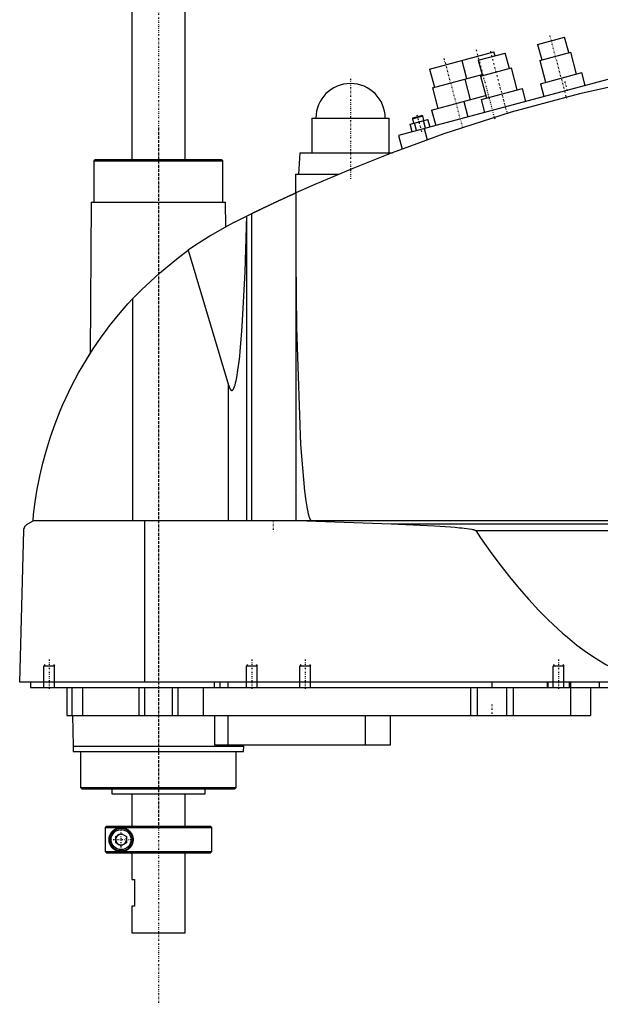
# Model space of a CAD drawing. Extents: x -702 to 168, y -104 to 484.
# Tile 1 of 4: x -702 to -484, y -104 to 265. Entities that reach past the tile are written whole.
import ezdxf

# ---------------------------------------------------------------- set-up
doc = ezdxf.new("R2010")
doc.units = 0
doc.linetypes.add('CENTER', pattern=[1.5, 0.45, -0.5, 0.05, -0.5])
for name, color, linetype in [('AM_0', 7, 'CONTINUOUS'), ('AM_10', 7, 'CONTINUOUS'), ('AM_7', 7, 'CENTER')]:
    doc.layers.add(name, color=color, linetype=linetype)

msp = doc.modelspace()

# ---------------------------------------------------------------- linework, layer by layer
at = {"layer": 'AM_0', "color": 7, "linetype": 'CONTINUOUS'}
for p, q in [((-660, 446.5), (-660, 212.5)), ((-640, 212.5), (-640, 446.5)), ((-507.9, 255.65), (-497.76, 258.36)), ((-507.9, 255.65), (-506.35, 249.85)), ((-496.21, 252.57), (-497.76, 258.36)), ((-548.38, 246.36), (-524.23, 252.83)), ((-530.12, 249.69), (-519.98, 252.41)), ((-523.84, 251.38), (-524.23, 252.83)), ((-518.42, 246.62), (-519.98, 252.41)), ((-507.07, 249.66), (-495.48, 252.76)), ((-493.28, 244.55), (-495.48, 252.76)), ((-453.75, 249.97), (-560, 221.5)), ((-536.3, 249.59), (-534.49, 242.83)), ((-530.12, 249.69), (-528.57, 243.9)), ((-507.07, 249.66), (-504.87, 241.45)), ((-548.38, 246.36), (-546.56, 239.59)), ((-547.29, 239.4), (-528.69, 244.38)), ((-529.29, 243.7), (-517.7, 246.81)), ((-529.29, 243.7), (-527.09, 235.49)), ((-515.5, 238.6), (-517.7, 246.81)), ((-506.81, 240.93), (-491.35, 245.07)), ((-490.06, 240.24), (-491.35, 245.07)), ((-535.21, 242.63), (-533.14, 234.91)), ((-506.81, 240.93), (-505.51, 236.1)), ((-547.63, 231.03), (-527.35, 236.46)), ((-547.29, 239.4), (-545.22, 231.67)), ((-529.02, 234.98), (-513.57, 239.12)), ((-512.27, 234.29), (-513.57, 239.12)), ((-535.56, 234.26), (-534.01, 228.47)), ((-529.02, 234.98), (-527.73, 230.15)), ((-554.62, 228.12), (-551.24, 229.02)), ((-550.93, 228.85), (-551.24, 229.02)), ((-547.63, 231.03), (-546.08, 225.23)), ((-592.5, 228), (-592.5, 215)), ((-592.5, 228), (-563.5, 228)), ((-563.5, 215), (-563.5, 228)), ((-555.67, 225.77), (-548.98, 227.56)), ((-554.89, 222.87), (-555.67, 225.77)), ((-554.8, 227.81), (-550.93, 228.85)), ((-554.62, 228.12), (-554.8, 227.81)), ((-554.8, 227.81), (-554.34, 226.12)), ((-553.22, 223.32), (-554, 226.21)), ((-550.48, 227.16), (-550.93, 228.85)), ((-549.88, 224.21), (-550.65, 227.11)), ((-548.2, 224.66), (-548.98, 227.56)), ((-550.34, 224.09), (-549.21, 219.86)), ((-560, 221.5), (-558.62, 216.36)), ((-597, 215), (-597.5, 207)), ((-597, 215), (-562.27, 215)), ((-673.67, 212.5), (-674.17, 212)), ((-674.17, 212), (-674.17, 196.5)), ((-674.17, 212), (-625.83, 212)), ((-673.67, 212.5), (-626.33, 212.5)), ((-625.83, 212), (-626.33, 212.5)), ((-625.83, 196.5), (-625.83, 212)), ((-598.65, 207), (-598.65, 199.94)), ((-598.65, 207), (-582.43, 207)), ((-598.5, 200.01), (-598.5, 77.05)), ((-675.17, 196.5), (-675.58, 139.77)), ((-675.17, 196.5), (-624.83, 196.5)), ((-624.76, 187.27), (-624.83, 196.5)), ((-621.5, 189), (-615.04, 192.21)), ((-615.04, 77.05), (-615.04, 192.21)), ((-616.82, 77.05), (-616.82, 191.34)), ((-624.76, 187.27), (-623, 188.22)), ((-638.83, 178.45), (-623.7, 127.93)), ((-659.54, 77.05), (-659.54, 160.38)), ((-677, 137.5), (-675.58, 139.76)), ((-623.7, 77.05), (-623.7, 127.93)), ((-699, 75.85), (-697, 77.05)), ((-305.5, 77.05), (-697, 77.05)), ((-655.15, 16.5), (-655.15, 77.05)), ((-594.4, 77.05), (-562.76, 75.85)), ((-562.76, 75.85), (-352.3, 75.85)), ((-702, 16.5), (-700.5, 73.35)), ((-531.04, 73.35), (-385.14, 73.35)), ((-300.5, 16.5), (-702, 16.5)), ((-698, 16.5), (-698, 14.5)), ((-629.15, 16.5), (-629.15, 14.5)), ((-627, 16.5), (-627, 14.5)), ((-624, 16.5), (-624, 14.5)), ((-525, 16.5), (-525, 14.5)), ((-504.35, 16.5), (-504.35, 14.5)), ((-504, 16.5), (-504, 14.5)), ((-496, 16.5), (-496, 14.5)), ((-495.5, 16.5), (-495.5, 14.5)), ((-484.75, 16.5), (-484.75, 14.5)), ((-698, 14.5), (-344, 14.5)), ((-684.3, 14.5), (-684.3, 4)), ((-682.5, 14.5), (-682.5, 4)), ((-678.5, 14.5), (-678.5, 4)), ((-657.3, 14.5), (-657.3, 4)), ((-655.19, 14.5), (-655.19, 4)), ((-644.81, 14.5), (-644.81, 4)), ((-642.7, 14.5), (-642.7, 4)), ((-633.21, 14.5), (-633.21, 4)), ((-533, 14.5), (-533, 4)), ((-530.52, 14.5), (-530.52, 4)), ((-519.48, 14.5), (-519.48, 4)), ((-517, 14.5), (-517, 4)), ((-495.51, 14.5), (-495.51, 4)), ((-488, 14.5), (-488, 4)), ((-684.3, 4), (-488, 4)), ((-682.17, 4), (-682, -7.5)), ((-629, 4), (-629, -7)), ((-624, 4), (-624, -7)), ((-572.56, 4), (-572.56, -7)), ((-563, -7), (-563, 4)), ((-629, -7), (-563, -7)), ((-618, -7.5), (-617.99, -7)), ((-682, -7.5), (-681.9, -9.5)), ((-682, -7.5), (-618, -7.5)), ((-681.9, -9.5), (-618.1, -9.5)), ((-679.17, -9.5), (-679.17, -23)), ((-620.83, -23), (-620.83, -9.5)), ((-618.1, -9.5), (-618, -7.5)), ((-679.17, -23), (-678.67, -23.5)), ((-679.17, -23), (-620.83, -23)), ((-678.67, -23.5), (-621.33, -23.5)), ((-667.5, -23.5), (-667.5, -25.3)), ((-667.5, -25.3), (-632.5, -25.3)), ((-660, -25.3), (-660, -37.5)), ((-640, -37.5), (-640, -25.3)), ((-632.5, -25.3), (-632.5, -23.5)), ((-621.33, -23.5), (-620.83, -23)), ((-669.49, -37.5), (-669.99, -38)), ((-669.99, -38), (-630, -38)), ((-669.99, -38), (-669.99, -47)), ((-669.49, -37.5), (-630.5, -37.5)), ((-666, -41.35), (-664, -40.19)), ((-664, -40.19), (-662, -41.35)), ((-630, -38), (-630.5, -37.5)), ((-630, -47), (-630, -38)), ((-666, -43.65), (-666, -41.35)), ((-664, -44.81), (-666, -43.65)), ((-662, -43.65), (-664, -44.81)), ((-662, -41.35), (-662, -43.65)), ((-669.99, -47), (-630, -47)), ((-669.99, -47), (-669.49, -47.5)), ((-669.49, -47.5), (-630.5, -47.5)), ((-660, -47.5), (-660, -57.5)), ((-640, -77.5), (-640, -47.5)), ((-630.5, -47.5), (-630, -47)), ((-660, -57.5), (-659, -57.5)), ((-659, -57.5), (-659, -67.5)), ((-660, -67.5), (-660, -77.5)), ((-659, -67.5), (-660, -67.5)), ((-660, -77.5), (-640, -77.5))]:
    msp.add_line(p, q, dxfattribs=at)
for points in [[(-479.16, 240, 0), (-492.11, 237.1, 0), (-517.78, 230.27, 0), (-543.04, 222.09, 0), (-555.5, 217.5, 0)], [(-555.5, 217.5, 0), (-562.76, 214.82, 0), (-577.17, 209.17, 0), (-591.43, 203.15, 0), (-598.5, 200.01, 0)], [(-615.04, 192.21, 0), (-615, 192.23, 0), (-614.92, 192.27, 0), (-614.83, 192.31, 0), (-614.79, 192.34, 0), (-614.74, 192.36, 0), (-614.64, 192.41, 0), (-614.54, 192.46, 0), (-614.43, 192.51, 0), (-614.31, 192.57, 0), (-614.19, 192.63, 0), (-614.13, 192.66, 0), (-614.07, 192.69, 0), (-613.94, 192.75, 0), (-613.81, 192.82, 0), (-613.67, 192.88, 0), (-613.53, 192.95, 0), (-613.39, 193.02, 0), (-613.32, 193.05, 0), (-613.24, 193.09, 0), (-613.09, 193.16, 0), (-612.94, 193.23, 0), (-612.87, 193.27, 0), (-612.79, 193.31, 0), (-612.63, 193.39, 0), (-612.47, 193.47, 0), (-612.38, 193.51, 0), (-612.3, 193.55, 0), (-612.13, 193.63, 0), (-611.95, 193.71, 0), (-611.77, 193.8, 0), (-611.59, 193.89, 0), (-611.4, 193.98, 0), (-611.31, 194.02, 0), (-611.22, 194.07, 0), (-611.02, 194.16, 0), (-610.83, 194.26, 0), (-610.63, 194.35, 0), (-610.43, 194.45, 0), (-610.23, 194.54, 0), (-610.13, 194.59, 0), (-610.03, 194.64, 0), (-609.82, 194.74, 0), (-609.61, 194.84, 0), (-609.41, 194.94, 0), (-609.2, 195.04, 0), (-608.99, 195.14, 0), (-608.88, 195.19, 0), (-608.78, 195.24, 0), (-608.57, 195.34, 0), (-608.36, 195.44, 0), (-608.15, 195.54, 0), (-607.94, 195.64, 0), (-607.73, 195.73, 0), (-607.62, 195.78, 0), (-607.52, 195.83, 0), (-607.31, 195.93, 0), (-607.11, 196.03, 0), (-606.91, 196.12, 0), (-606.7, 196.22, 0), (-606.49, 196.32, 0), (-606.39, 196.37, 0), (-606.29, 196.41, 0), (-606.08, 196.51, 0), (-605.87, 196.61, 0), (-605.76, 196.66, 0), (-605.66, 196.71, 0), (-605.45, 196.81, 0), (-605.24, 196.91, 0), (-605.13, 196.96, 0), (-605.03, 197.01, 0), (-604.82, 197.1, 0), (-604.61, 197.2, 0), (-604.4, 197.3, 0), (-604.19, 197.39, 0), (-603.98, 197.49, 0), (-603.88, 197.54, 0), (-603.78, 197.59, 0), (-603.58, 197.68, 0), (-603.38, 197.77, 0), (-603.18, 197.86, 0), (-602.98, 197.95, 0), (-602.79, 198.04, 0), (-602.69, 198.09, 0), (-602.6, 198.13, 0), (-602.41, 198.22, 0), (-602.23, 198.3, 0), (-602.05, 198.39, 0), (-601.87, 198.47, 0), (-601.7, 198.55, 0), (-601.61, 198.59, 0), (-601.53, 198.62, 0), (-601.37, 198.7, 0), (-601.2, 198.77, 0), (-601.05, 198.85, 0), (-600.9, 198.91, 0), (-600.75, 198.98, 0), (-600.68, 199.02, 0), (-600.6, 199.05, 0), (-600.46, 199.11, 0), (-600.32, 199.18, 0), (-600.19, 199.24, 0), (-600.05, 199.3, 0), (-599.92, 199.36, 0), (-599.86, 199.39, 0), (-599.8, 199.42, 0), (-599.68, 199.47, 0), (-599.57, 199.52, 0), (-599.51, 199.55, 0), (-599.46, 199.57, 0), (-599.35, 199.62, 0), (-599.25, 199.66, 0), (-599.21, 199.69, 0), (-599.16, 199.71, 0), (-599.07, 199.75, 0), (-598.99, 199.78, 0), (-598.91, 199.82, 0), (-598.84, 199.85, 0), (-598.78, 199.88, 0), (-598.75, 199.89, 0), (-598.73, 199.9, 0), (-598.67, 199.93, 0), (-598.63, 199.95, 0), (-598.59, 199.96, 0), (-598.56, 199.98, 0), (-598.54, 199.99, 0), (-598.53, 199.99, 0), (-598.52, 200, 0), (-598.51, 200, 0), (-598.5, 200.01, 0), (-598.5, 200.01, 0)], [(-621.5, 189, 0), (-624.49, 187.42, 0), (-630.36, 184.04, 0), (-636.05, 180.38, 0), (-638.83, 178.45, 0)], [(-623.7, 127.93, 0), (-623.67, 127.8, 0), (-623.59, 127.55, 0), (-623.51, 127.33, 0), (-623.47, 127.22, 0), (-623.43, 127.12, 0), (-623.35, 126.92, 0), (-623.27, 126.75, 0), (-623.19, 126.59, 0), (-623.11, 126.45, 0), (-623.03, 126.32, 0), (-622.99, 126.27, 0), (-622.99, 126.26, 0), (-622.97, 126.24, 0), (-622.96, 126.22, 0), (-622.96, 126.22, 0), (-622.95, 126.21, 0), (-622.94, 126.19, 0), (-622.92, 126.18, 0), (-622.91, 126.16, 0), (-622.9, 126.15, 0), (-622.88, 126.13, 0), (-622.88, 126.13, 0), (-622.87, 126.12, 0), (-622.86, 126.11, 0), (-622.84, 126.09, 0), (-622.83, 126.08, 0), (-622.82, 126.07, 0), (-622.8, 126.06, 0), (-622.8, 126.05, 0), (-622.79, 126.05, 0), (-622.78, 126.04, 0), (-622.76, 126.03, 0), (-622.75, 126.02, 0), (-622.74, 126.01, 0), (-622.72, 126, 0), (-622.72, 126, 0), (-622.71, 125.99, 0), (-622.7, 125.99, 0), (-622.68, 125.98, 0), (-622.67, 125.97, 0), (-622.66, 125.97, 0), (-622.64, 125.96, 0), (-622.64, 125.96, 0), (-622.63, 125.96, 0), (-622.62, 125.95, 0), (-622.6, 125.95, 0), (-622.59, 125.95, 0), (-622.58, 125.94, 0), (-622.56, 125.94, 0), (-622.56, 125.94, 0), (-622.55, 125.94, 0), (-622.54, 125.94, 0), (-622.52, 125.94, 0), (-622.52, 125.94, 0), (-622.51, 125.94, 0), (-622.5, 125.94, 0), (-622.48, 125.94, 0), (-622.48, 125.94, 0), (-622.47, 125.94, 0), (-622.46, 125.94, 0), (-622.44, 125.94, 0), (-622.43, 125.94, 0), (-622.42, 125.94, 0), (-622.4, 125.95, 0), (-622.4, 125.95, 0), (-622.39, 125.95, 0), (-622.38, 125.96, 0), (-622.36, 125.96, 0), (-622.35, 125.97, 0), (-622.34, 125.97, 0), (-622.32, 125.98, 0), (-622.32, 125.98, 0), (-622.31, 125.98, 0), (-622.3, 125.99, 0), (-622.28, 126, 0), (-622.28, 126, 0), (-622.27, 126.01, 0), (-622.26, 126.01, 0), (-622.24, 126.02, 0), (-622.24, 126.03, 0), (-622.23, 126.03, 0), (-622.22, 126.04, 0), (-622.2, 126.05, 0), (-622.19, 126.06, 0), (-622.18, 126.08, 0), (-622.16, 126.09, 0), (-622.16, 126.09, 0), (-622.15, 126.1, 0), (-622.14, 126.11, 0), (-622.13, 126.13, 0), (-622.11, 126.14, 0), (-622.1, 126.15, 0), (-622.09, 126.17, 0), (-622.08, 126.18, 0), (-622.07, 126.18, 0), (-622.06, 126.2, 0), (-622.05, 126.22, 0), (-622.04, 126.22, 0), (-622.03, 126.23, 0), (-622.02, 126.25, 0), (-622.01, 126.27, 0), (-622, 126.28, 0), (-621.99, 126.29, 0), (-621.98, 126.3, 0), (-621.97, 126.32, 0), (-621.92, 126.39, 0), (-621.84, 126.53, 0), (-621.76, 126.68, 0), (-621.68, 126.85, 0), (-621.6, 127.03, 0), (-621.56, 127.13, 0), (-621.52, 127.24, 0), (-621.45, 127.46, 0), (-621.37, 127.69, 0), (-621.29, 127.95, 0), (-621.21, 128.22, 0), (-621.13, 128.5, 0), (-621.09, 128.65, 0), (-621.06, 128.81, 0), (-620.98, 129.13, 0), (-620.9, 129.47, 0), (-620.63, 130.78, 0), (-620.19, 133.5, 0), (-619.75, 136.79, 0), (-619.54, 138.64, 0), (-619.34, 140.63, 0), (-618.94, 145, 0), (-618.57, 149.87, 0), (-617.47, 170.39, 0), (-616.84, 191.33, 0)], [(-659.54, 160.38, 0), (-656.34, 163.67, 0), (-649.63, 169.92, 0), (-642.52, 175.73, 0), (-638.83, 178.45, 0)], [(-598.5, 174.82, 0), (-598.3, 149.52, 0), (-596.74, 105.69, 0), (-595.27, 88.1, 0), (-594.8, 84.49, 0), (-594.3, 81.58, 0), (-594.05, 80.38, 0), (-594.01, 80.2, 0), (-593.93, 79.85, 0), (-593.84, 79.52, 0), (-593.8, 79.37, 0), (-593.76, 79.22, 0), (-593.67, 78.93, 0), (-593.58, 78.66, 0), (-593.5, 78.41, 0), (-593.41, 78.19, 0), (-593.33, 77.98, 0), (-593.28, 77.89, 0), (-593.24, 77.8, 0), (-593.15, 77.63, 0), (-593.07, 77.49, 0), (-593.02, 77.41, 0), (-593, 77.39, 0), (-592.99, 77.37, 0), (-592.98, 77.36, 0), (-592.97, 77.35, 0), (-592.96, 77.33, 0), (-592.94, 77.32, 0), (-592.93, 77.3, 0), (-592.91, 77.28, 0), (-592.9, 77.27, 0), (-592.89, 77.26, 0), (-592.89, 77.25, 0), (-592.87, 77.24, 0), (-592.86, 77.22, 0), (-592.84, 77.21, 0), (-592.83, 77.2, 0), (-592.81, 77.18, 0), (-592.81, 77.18, 0), (-592.8, 77.17, 0), (-592.78, 77.16, 0), (-592.77, 77.15, 0), (-592.76, 77.14, 0), (-592.75, 77.14, 0), (-592.74, 77.13, 0), (-592.73, 77.12, 0), (-592.72, 77.11, 0), (-592.71, 77.11, 0), (-592.7, 77.1, 0), (-592.68, 77.09, 0), (-592.67, 77.09, 0), (-592.65, 77.08, 0), (-592.64, 77.08, 0), (-592.63, 77.07, 0), (-592.62, 77.07, 0), (-592.61, 77.07, 0), (-592.59, 77.06, 0), (-592.58, 77.06, 0), (-592.57, 77.06, 0), (-592.55, 77.05, 0), (-592.54, 77.05, 0), (-592.54, 77.05, 0), (-592.52, 77.05, 0), (-592.51, 77.05, 0), (-592.5, 77.05, 0)], [(-697, 77.05, 0), (-696.77, 79.37, 0), (-696.18, 84.09, 0), (-695.42, 88.89, 0), (-694.97, 91.32, 0), (-694.47, 93.75, 0), (-693.33, 98.65, 0), (-691.99, 103.56, 0), (-690.47, 108.47, 0), (-688.74, 113.37, 0), (-686.83, 118.23, 0), (-685.8, 120.64, 0), (-684.72, 123.04, 0), (-682.42, 127.8, 0), (-679.93, 132.47, 0), (-677.27, 137.05, 0), (-674.44, 141.53, 0), (-671.45, 145.88, 0), (-669.89, 148.01, 0), (-668.3, 150.11, 0), (-664.99, 154.24, 0), (-661.41, 158.34, 0), (-659.54, 160.38, 0)], [(-700.5, 73.35, 0), (-700.5, 73.35, 0), (-700.5, 73.36, 0), (-700.5, 73.37, 0), (-700.5, 73.38, 0), (-700.5, 73.38, 0), (-700.5, 73.39, 0), (-700.5, 73.4, 0), (-700.5, 73.43, 0), (-700.49, 73.48, 0), (-700.49, 73.51, 0), (-700.49, 73.53, 0), (-700.48, 73.58, 0), (-700.48, 73.63, 0), (-700.47, 73.68, 0), (-700.46, 73.73, 0), (-700.46, 73.78, 0), (-700.45, 73.8, 0), (-700.45, 73.82, 0), (-700.44, 73.86, 0), (-700.43, 73.9, 0), (-700.42, 73.94, 0), (-700.41, 73.98, 0), (-700.4, 74.02, 0), (-700.4, 74.04, 0), (-700.39, 74.05, 0), (-700.38, 74.09, 0), (-700.37, 74.12, 0), (-700.37, 74.14, 0), (-700.36, 74.16, 0), (-700.35, 74.19, 0), (-700.34, 74.22, 0), (-700.33, 74.24, 0), (-700.33, 74.26, 0), (-700.32, 74.29, 0), (-700.3, 74.32, 0), (-700.26, 74.43, 0), (-700.18, 74.59, 0), (-700.1, 74.75, 0), (-700.02, 74.88, 0), (-699.94, 75, 0), (-699.9, 75.06, 0), (-699.86, 75.11, 0), (-699.77, 75.22, 0), (-699.67, 75.32, 0), (-699.58, 75.41, 0), (-699.48, 75.51, 0), (-699.38, 75.59, 0), (-699.33, 75.63, 0), (-699.27, 75.67, 0), (-699.17, 75.75, 0), (-699.06, 75.82, 0), (-699, 75.85, 0)], [(-562.76, 75.85, 0), (-557.28, 75.66, 0), (-546.52, 75.14, 0), (-540.47, 74.74, 0), (-538.78, 74.6, 0), (-537.11, 74.45, 0), (-536.23, 74.36, 0), (-535.34, 74.26, 0), (-533.54, 74.02, 0), (-532.52, 73.85, 0), (-532.24, 73.79, 0), (-531.96, 73.73, 0), (-531.83, 73.69, 0), (-531.69, 73.65, 0), (-531.54, 73.61, 0), (-531.49, 73.59, 0), (-531.44, 73.57, 0), (-531.42, 73.57, 0), (-531.4, 73.56, 0), (-531.35, 73.54, 0), (-531.3, 73.52, 0), (-531.26, 73.5, 0), (-531.22, 73.48, 0), (-531.17, 73.45, 0), (-531.15, 73.44, 0), (-531.13, 73.43, 0), (-531.11, 73.41, 0), (-531.1, 73.41, 0), (-531.1, 73.4, 0), (-531.09, 73.4, 0), (-531.09, 73.4, 0), (-531.09, 73.39, 0), (-531.08, 73.39, 0), (-531.07, 73.38, 0), (-531.07, 73.38, 0), (-531.06, 73.37, 0), (-531.06, 73.37, 0), (-531.06, 73.37, 0), (-531.05, 73.36, 0), (-531.05, 73.35, 0), (-531.04, 73.35, 0)], [(-531.04, 73.35, 0), (-529.24, 70.69, 0), (-525.62, 65.55, 0), (-522.01, 60.66, 0), (-520.21, 58.31, 0), (-518.4, 56.02, 0), (-514.79, 51.62, 0), (-511.17, 47.47, 0), (-507.56, 43.57, 0), (-503.95, 39.92, 0), (-500.33, 36.51, 0), (-498.53, 34.9, 0), (-496.72, 33.35, 0), (-493.11, 30.44, 0), (-489.49, 27.78, 0), (-485.88, 25.36, 0), (-482.26, 23.19, 0), (-478.65, 21.27, 0), (-476.84, 20.41, 0), (-475.04, 19.6, 0), (-471.42, 18.17, 0), (-467.81, 17, 0), (-466, 16.5, 0)], [(-664, -47, 0), (-664.06, -47, 0), (-664.19, -47, 0), (-664.32, -46.99, 0), (-664.38, -46.98, 0), (-664.44, -46.98, 0), (-664.57, -46.96, 0), (-664.7, -46.95, 0), (-664.82, -46.92, 0), (-664.94, -46.9, 0), (-665.07, -46.87, 0), (-665.13, -46.86, 0), (-665.19, -46.84, 0), (-665.31, -46.81, 0), (-665.43, -46.77, 0), (-665.55, -46.73, 0), (-665.66, -46.68, 0), (-665.78, -46.63, 0), (-665.83, -46.61, 0), (-665.89, -46.58, 0), (-666, -46.53, 0), (-666.11, -46.47, 0), (-666.16, -46.45, 0), (-666.22, -46.42, 0), (-666.32, -46.35, 0), (-666.43, -46.29, 0), (-666.48, -46.26, 0), (-666.53, -46.22, 0), (-666.63, -46.15, 0), (-666.72, -46.08, 0), (-666.82, -46.01, 0), (-666.91, -45.93, 0), (-667, -45.85, 0), (-667.05, -45.81, 0), (-667.09, -45.77, 0), (-667.17, -45.69, 0), (-667.26, -45.6, 0), (-667.34, -45.52, 0), (-667.42, -45.43, 0), (-667.49, -45.34, 0), (-667.53, -45.29, 0), (-667.57, -45.25, 0), (-667.64, -45.15, 0), (-667.71, -45.05, 0), (-667.78, -44.94, 0), (-667.85, -44.83, 0), (-667.91, -44.72, 0), (-667.95, -44.66, 0), (-667.98, -44.6, 0), (-668.04, -44.48, 0), (-668.1, -44.36, 0), (-668.15, -44.23, 0), (-668.21, -44.1, 0), (-668.25, -43.97, 0), (-668.28, -43.9, 0), (-668.3, -43.83, 0), (-668.34, -43.69, 0), (-668.38, -43.55, 0), (-668.41, -43.4, 0), (-668.43, -43.31, 0), (-668.43, -43.28, 0), (-668.44, -43.26, 0), (-668.44, -43.24, 0), (-668.44, -43.23, 0), (-668.44, -43.21, 0), (-668.45, -43.18, 0), (-668.45, -43.15, 0), (-668.46, -43.13, 0), (-668.46, -43.1, 0), (-668.46, -43.09, 0), (-668.46, -43.07, 0), (-668.47, -43.05, 0), (-668.47, -43.02, 0), (-668.47, -43.01, 0), (-668.47, -42.99, 0), (-668.48, -42.97, 0), (-668.48, -42.94, 0), (-668.48, -42.93, 0), (-668.48, -42.91, 0), (-668.48, -42.89, 0), (-668.49, -42.86, 0), (-668.49, -42.83, 0), (-668.49, -42.8, 0), (-668.49, -42.77, 0), (-668.49, -42.76, 0), (-668.49, -42.75, 0), (-668.49, -42.72, 0), (-668.5, -42.69, 0), (-668.5, -42.66, 0), (-668.5, -42.63, 0), (-668.5, -42.6, 0), (-668.5, -42.59, 0), (-668.5, -42.57, 0), (-668.5, -42.54, 0), (-668.5, -42.51, 0), (-668.5, -42.5, 0), (-668.5, -42.49, 0), (-668.5, -42.46, 0), (-668.5, -42.43, 0), (-668.5, -42.41, 0), (-668.5, -42.4, 0), (-668.5, -42.37, 0), (-668.5, -42.34, 0), (-668.5, -42.31, 0), (-668.49, -42.28, 0), (-668.49, -42.25, 0), (-668.49, -42.24, 0), (-668.49, -42.23, 0), (-668.49, -42.2, 0), (-668.49, -42.17, 0), (-668.49, -42.14, 0), (-668.48, -42.11, 0), (-668.48, -42.09, 0), (-668.48, -42.07, 0), (-668.48, -42.06, 0), (-668.48, -42.03, 0), (-668.47, -42.01, 0), (-668.47, -41.99, 0), (-668.47, -41.98, 0), (-668.47, -41.95, 0), (-668.46, -41.93, 0), (-668.46, -41.91, 0), (-668.46, -41.9, 0), (-668.46, -41.87, 0), (-668.45, -41.85, 0), (-668.45, -41.82, 0), (-668.44, -41.79, 0), (-668.44, -41.77, 0), (-668.44, -41.76, 0), (-668.44, -41.74, 0), (-668.43, -41.72, 0), (-668.43, -41.69, 0), (-668.41, -41.6, 0), (-668.38, -41.45, 0), (-668.34, -41.31, 0), (-668.3, -41.17, 0), (-668.28, -41.1, 0), (-668.25, -41.03, 0), (-668.21, -40.9, 0), (-668.15, -40.77, 0), (-668.1, -40.64, 0), (-668.04, -40.52, 0), (-667.98, -40.4, 0), (-667.95, -40.34, 0), (-667.91, -40.28, 0), (-667.85, -40.17, 0), (-667.78, -40.06, 0), (-667.71, -39.95, 0), (-667.64, -39.85, 0), (-667.57, -39.75, 0), (-667.53, -39.71, 0), (-667.49, -39.66, 0), (-667.42, -39.57, 0), (-667.34, -39.48, 0), (-667.26, -39.4, 0), (-667.17, -39.31, 0), (-667.09, -39.23, 0), (-667.05, -39.19, 0), (-667, -39.15, 0), (-666.91, -39.07, 0), (-666.82, -38.99, 0), (-666.72, -38.92, 0), (-666.63, -38.85, 0), (-666.53, -38.78, 0), (-666.48, -38.74, 0), (-666.43, -38.71, 0), (-666.32, -38.65, 0), (-666.22, -38.58, 0), (-666.16, -38.55, 0), (-666.11, -38.53, 0), (-666, -38.47, 0), (-665.89, -38.42, 0), (-665.83, -38.39, 0), (-665.78, -38.37, 0), (-665.66, -38.32, 0), (-665.55, -38.27, 0), (-665.43, -38.23, 0), (-665.31, -38.19, 0), (-665.19, -38.16, 0), (-665.13, -38.14, 0), (-665.07, -38.13, 0), (-664.94, -38.1, 0), (-664.82, -38.08, 0), (-664.7, -38.05, 0), (-664.57, -38.04, 0), (-664.44, -38.02, 0), (-664.38, -38.02, 0), (-664.32, -38.01, 0), (-664.19, -38, 0), (-664.06, -38, 0), (-664, -38, 0)], [(-664, -38, 0), (-663.95, -38, 0), (-663.85, -38, 0), (-663.74, -38.01, 0), (-663.69, -38.01, 0), (-663.63, -38.01, 0), (-663.52, -38.03, 0), (-663.42, -38.04, 0), (-663.3, -38.05, 0), (-663.19, -38.07, 0), (-663.08, -38.09, 0), (-663.02, -38.11, 0), (-662.97, -38.12, 0), (-662.85, -38.15, 0), (-662.74, -38.18, 0), (-662.63, -38.21, 0), (-662.51, -38.25, 0), (-662.4, -38.29, 0), (-662.34, -38.32, 0), (-662.28, -38.34, 0), (-662.17, -38.39, 0), (-662.06, -38.44, 0), (-662, -38.47, 0), (-661.95, -38.5, 0), (-661.83, -38.56, 0), (-661.72, -38.62, 0), (-661.67, -38.65, 0), (-661.61, -38.68, 0), (-661.51, -38.75, 0), (-661.4, -38.83, 0), (-661.3, -38.9, 0), (-661.19, -38.98, 0), (-661.09, -39.06, 0), (-661.04, -39.11, 0), (-661, -39.15, 0), (-660.9, -39.24, 0), (-660.81, -39.33, 0), (-660.71, -39.42, 0), (-660.63, -39.52, 0), (-660.54, -39.62, 0), (-660.5, -39.68, 0), (-660.45, -39.73, 0), (-660.37, -39.84, 0), (-660.29, -39.95, 0), (-660.21, -40.07, 0), (-660.14, -40.19, 0), (-660.06, -40.32, 0), (-660.03, -40.38, 0), (-660, -40.45, 0), (-659.93, -40.58, 0), (-659.87, -40.71, 0), (-659.81, -40.85, 0), (-659.76, -40.99, 0), (-659.71, -41.13, 0), (-659.69, -41.2, 0), (-659.67, -41.27, 0), (-659.63, -41.41, 0), (-659.6, -41.56, 0), (-659.57, -41.7, 0), (-659.55, -41.85, 0), (-659.53, -41.99, 0), (-659.52, -42.07, 0), (-659.51, -42.14, 0), (-659.51, -42.28, 0), (-659.5, -42.43, 0), (-659.5, -42.5, 0), (-659.5, -42.57, 0), (-659.51, -42.72, 0), (-659.51, -42.86, 0), (-659.52, -42.93, 0), (-659.53, -43.01, 0), (-659.55, -43.15, 0), (-659.57, -43.3, 0), (-659.6, -43.44, 0), (-659.63, -43.59, 0), (-659.67, -43.73, 0), (-659.69, -43.8, 0), (-659.71, -43.87, 0), (-659.76, -44.01, 0), (-659.81, -44.15, 0), (-659.87, -44.29, 0), (-659.93, -44.42, 0), (-660, -44.55, 0), (-660.03, -44.62, 0), (-660.06, -44.68, 0), (-660.14, -44.81, 0), (-660.21, -44.93, 0), (-660.29, -45.05, 0), (-660.37, -45.16, 0), (-660.45, -45.27, 0), (-660.5, -45.32, 0), (-660.54, -45.38, 0), (-660.63, -45.48, 0), (-660.71, -45.58, 0), (-660.81, -45.67, 0), (-660.9, -45.76, 0), (-661, -45.85, 0), (-661.04, -45.89, 0), (-661.09, -45.94, 0), (-661.19, -46.02, 0), (-661.3, -46.1, 0), (-661.4, -46.17, 0), (-661.51, -46.25, 0), (-661.61, -46.32, 0), (-661.67, -46.35, 0), (-661.72, -46.38, 0), (-661.83, -46.44, 0), (-661.95, -46.5, 0), (-662, -46.53, 0), (-662.06, -46.56, 0), (-662.17, -46.61, 0), (-662.28, -46.66, 0), (-662.34, -46.68, 0), (-662.4, -46.71, 0), (-662.51, -46.75, 0), (-662.63, -46.79, 0), (-662.74, -46.82, 0), (-662.85, -46.85, 0), (-662.97, -46.88, 0), (-663.02, -46.89, 0), (-663.08, -46.91, 0), (-663.19, -46.93, 0), (-663.3, -46.95, 0), (-663.42, -46.96, 0), (-663.52, -46.97, 0), (-663.63, -46.99, 0), (-663.69, -46.99, 0), (-663.74, -46.99, 0), (-663.85, -47, 0), (-663.95, -47, 0), (-664, -47, 0)]]:
    msp.add_polyline3d(points, dxfattribs=at)
for radius in [4.25, 3.75]:
    msp.add_circle((-664, -42.5), radius, dxfattribs=at)
msp.add_arc((-578, 228), 13, 0, 180, dxfattribs=at)
at = {"layer": 'AM_10', "color": 7, "linetype": 'CONTINUOUS'}
for p, q in [((-692.62, 23.16), (-693, 22.5)), ((-689, 22.5), (-693, 22.5)), ((-693, 14.5), (-693, 22.5)), ((-689.38, 23.16), (-689, 22.5)), ((-689, 14.5), (-689, 22.5)), ((-616.62, 23.16), (-617, 22.5)), ((-613, 22.5), (-617, 22.5)), ((-617, 14.5), (-617, 22.5)), ((-613.38, 23.16), (-613, 22.5)), ((-613, 14.5), (-613, 22.5)), ((-596.62, 23.16), (-597, 22.5)), ((-593, 22.5), (-597, 22.5)), ((-597, 14.5), (-597, 22.5)), ((-593.38, 23.16), (-593, 22.5)), ((-593, 14.5), (-593, 22.5)), ((-501.62, 23.16), (-502, 22.5)), ((-498, 22.5), (-502, 22.5)), ((-502, 14.5), (-502, 22.5)), ((-498.38, 23.16), (-498, 22.5)), ((-498, 14.5), (-498, 22.5))]:
    msp.add_line(p, q, dxfattribs=at)
msp.add_arc((-664, -42.5), 2.01, 75, 15, dxfattribs=at)
at = {"layer": 'AM_7', "color": 4, "linetype": 'CENTER'}
for p, q in [((-650, 484.25), (-650, -104.25)), ((-503.37, 259.04), (-496.98, 235.15)), ((-530.9, 253.58), (-523.9, 227.44)), ((-525.59, 253.08), (-519.19, 229.2)), ((-542.97, 250.35), (-535.97, 224.21)), ((-578, 242.7), (-578, 205.3)), ((-496.69, 238.28), (-497.68, 242)), ((-553.13, 229.31), (-551.26, 222.34)), ((-591.65, 228), (-564.35, 228)), ((-650, 224.39), (-650, -37.19)), ((-607, 77.25), (-607, 72.85)), ((-691, 25), (-691, 14)), ((-615, 25), (-615, 14)), ((-595, 25), (-595, 14)), ((-500, 25), (-500, 14)), ((-525, 8.2), (-525, 3.8)), ((-664, -46.96), (-664, -38.04)), ((-668.46, -42.5), (-659.54, -42.5))]:
    msp.add_line(p, q, dxfattribs=at)

doc.saveas('drawing.dxf')
